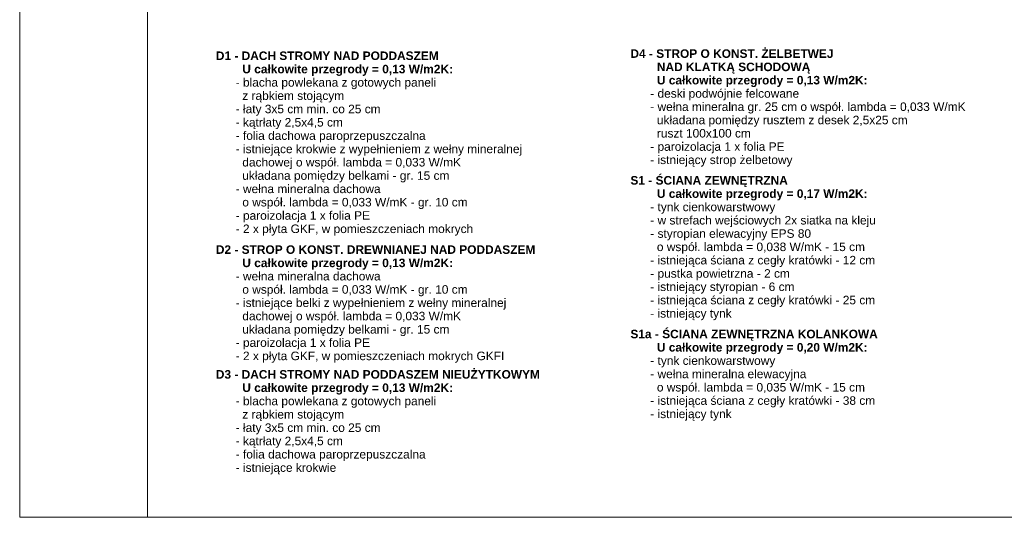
# Model space of a CAD drawing. Extents: x -149893 to 127691, y 5328 to 37028.
# Tile 45 of 88: x 40895 to 64001, y 5328 to 17008. Entities that reach past the tile are written whole.
import ezdxf

# ---------------------------------------------------------------- set-up
doc = ezdxf.new("R2010")
doc.units = 0
doc.header["$MEASUREMENT"] = 0
for name, color, linetype, lineweight in [('Arch opisy_Nr_Pióra__1', 7, 'Continuous', 25), ('Arch opisy_Nr_Pióra__5', 7, 'Continuous', 13), ('ARCH TABELA_Nr_Pióra__21', 7, 'Continuous', 13)]:
    doc.layers.add(name, color=color, linetype=linetype, lineweight=lineweight)
doc.styles.add('GENERATED_STYLE_8', font='txt')

msp = doc.modelspace()

# ---------------------------------------------------------------- linework, layer by layer
at = {"layer": 'ARCH TABELA_Nr_Pióra__21', "linetype": 'Continuous'}
for p, q in [((40895, 5328.4), (40895, 35028.4)), ((43895, 35028.4), (43895, 5328.4)), ((43895, 5328.4), (43895, 5828.4)), ((82695, 5328.4), (40895, 5328.4))]:
    msp.add_line(p, q, dxfattribs=at)

# ---------------------------------------------------------------- texts
at = {"layer": 'Arch opisy_Nr_Pióra__1', "linetype": 'Continuous', "char_height": 200, "width": 9728.552, "attachment_point": 1, "style": 'GENERATED_STYLE_8'}
for s, insert, line_spacing_factor in [('\\A1;{\\fArial|b1|i0|c0|p38;D1 - DACH STROMY NAD PODDASZEM\\P        U całkowite przegrody = 0,13 W/m2K:\\P\\fArial|b0|i0|c0|p38;      - blacha powlekana z gotowych paneli\\P        z rąbkiem stojącym \\P      - łaty 3x5 cm min. co 25 cm\\P      - kątrłaty 2,5x4,5 cm\\P      - folia dachowa paroprzepuszczalna\\P      - istniejące krokwie z wypełnieniem z wełny mineralnej \\P        dachowej o współ. lambda = 0,033 W/mK\\P        układana pomiędzy belkami - gr. 15 cm\\P      - wełna mineralna dachowa \\P        o współ. lambda = 0,033 W/mK - gr. 10 cm \\P      - paroizolacja 1 x folia PE\\P      - 2 x płyta GKF, w pomieszczeniach mokrych }', (45498.1, 16261.6), 0.937148), ('\\A1;{\\fArial|b1|i0|c0|p38;D4 - STROP O KONST. ŻELBETWEJ\\P        NAD KLATKĄ SCHODOWĄ\\P        U całkowite przegrody = 0,13 W/m2K:\\P\\fArial|b0|i0|c0|p38;      - deski podwójnie felcowane\\P      - wełna mineralna gr. 25 cm o współ. lambda = 0,033 W/mK\\P        układana pomiędzy rusztem z desek 2,5x25 cm\\P        ruszt 100x100 cm\\P      - paroizolacja 1 x folia PE\\P      - istniejący strop żelbetowy }', (55226.7, 16311.6), 0.93466), ('\\A1;{\\fArial|b1|i0|c0|p38;D2 - STROP O KONST. DREWNIANEJ NAD PODDASZEM\\P        U całkowite przegrody = 0,13 W/m2K:\\P\\fArial|b0|i0|c0|p38;      - wełna mineralna dachowa \\P        o współ. lambda = 0,033 W/mK - gr. 10 cm \\P      - istniejące belki z wypełnieniem z wełny mineralnej \\P        dachowej o współ. lambda = 0,033 W/mK\\P        układana pomiędzy belkami - gr. 15 cm\\P      - paroizolacja 1 x folia PE\\P      - 2 x płyta GKF, w pomieszczeniach mokrych GKFI}', (45498.1, 11711.6), 0.935351), ('\\A1;{\\fArial|b1|i0|c0|p38;S1a - ŚCIANA ZEWNĘTRZNA KOLANKOWA\\P        U całkowite przegrody = 0,20 W/m2K:\\P\\fArial|b0|i0|c0|p38;      - tynk cienkowarstwowy\\P      - wełna mineralna elewacyjna \\P        o współ. lambda = 0,035 W/mK - 15 cm  \\P      - istniejąca ściana z cegły kratówki - 38 cm\\P      - istniejący tynk}', (55226.7, 9730.3), 0.936768), ('\\A1;{\\fArial|b1|i0|c0|p38;D3 - DACH STROMY NAD PODDASZEM NIEUŻYTKOWYM\\P        U całkowite przegrody = 0,13 W/m2K:\\P\\fArial|b0|i0|c0|p38;      - blacha powlekana z gotowych paneli\\P        z rąbkiem stojącym\\P      - łaty 3x5 cm min. co 25 cm\\P      - kątrłaty 2,5x4,5 cm\\P      - folia dachowa paroprzepuszczalna\\P      - istniejące krokwie}', (45498.1, 8783.1), 0.937398)]:
    msp.add_mtext(s, dxfattribs=dict(at, insert=insert, line_spacing_factor=line_spacing_factor))
at = {"layer": 'Arch opisy_Nr_Pióra__5', "linetype": 'Continuous', "insert": (55226.7, 13337.5), "char_height": 200, "width": 9728.552, "attachment_point": 1, "line_spacing_factor": 0.936563, "style": 'GENERATED_STYLE_8'}
msp.add_mtext('\\A1;{\\fArial|b1|i0|c0|p38;S1 - ŚCIANA ZEWNĘTRZNA\\P        U całkowite przegrody = 0,17 W/m2K:\\P\\fArial|b0|i0|c0|p38;      - tynk cienkowarstwowy\\P      - w strefach wejściowych 2x siatka na kleju\\P      - styropian elewacyjny EPS 80 \\P        o współ. lambda = 0,038 W/mK - 15 cm  \\P      - istniejąca ściana z cegły kratówki - 12 cm\\P      - pustka powietrzna - 2 cm\\P      - istniejący styropian - 6 cm\\P      - istniejąca ściana z cegły kratówki - 25 cm\\P      - istniejący tynk}', dxfattribs=at)

doc.saveas('drawing.dxf')
